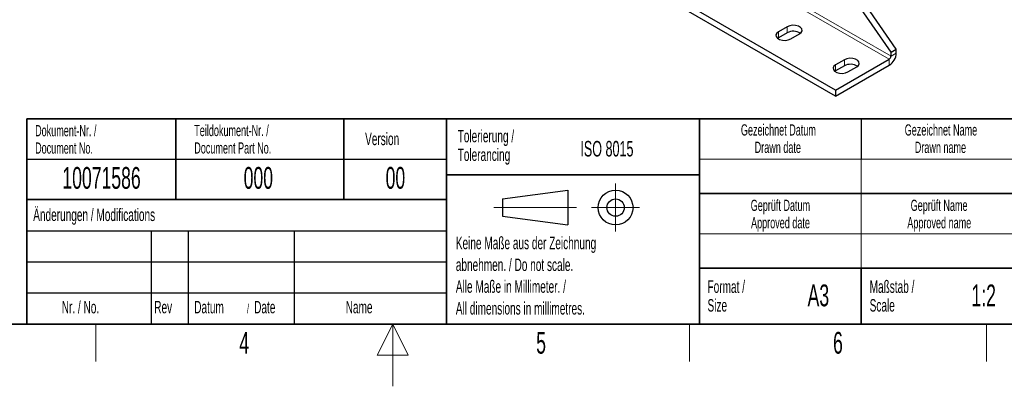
# Model space of a CAD drawing. Header units: millimetres. Extents: x 5 to 418, y 2 to 292.
# Tile 14 of 39: x 157 to 315, y 2 to 61. Entities that reach past the tile are written whole.
import ezdxf

# ---------------------------------------------------------------- set-up
doc = ezdxf.new("R2010")
doc.units = ezdxf.units.MM
doc.layers.add('SLD-0', color=7, linetype='Continuous')
doc.styles.add('SLDTEXTSTYLE0', font='TXT', dxfattribs={"width": 0.605})

msp = doc.modelspace()

# ---------------------------------------------------------------- linework, layer by layer
at = {"color": 7, "linetype": 'Continuous', "lineweight": 18}
for p, q in [((296.8531, 54.5692), (234.9106, 90.3278)), ((297.136, 55.0591), (235.1934, 90.8177)), ((279.034, 58.9778), (279.034, 57.9979)), ((280.4482, 59.7942), (280.4482, 58.8143)), ((297.136, 55.0591), (297.9845, 55.5489)), ((289.6406, 54.4875), (289.6406, 53.5077)), ((296.8531, 53.5893), (296.8531, 54.5692)), ((288.2264, 53.6711), (288.2264, 52.6913))]:
    msp.add_line(p, q, dxfattribs=at)
at = {"color": 7, "linetype": 'Continuous', "lineweight": 25}
for p, q in [((288.2264, 49.5891), (226.2839, 85.3477)), ((288.2264, 48.6092), (226.2839, 84.3679)), ((297.136, 55.7123), (288.1836, 68.6712)), ((297.9845, 56.2021), (289.2028, 68.914)), ((280.4482, 59.7942), (279.034, 58.9778)), ((280.4482, 58.8143), (279.034, 57.9979)), ((281.0139, 57.8348), (282.4281, 58.6512)), ((279.034, 57.9979), (278.9105, 57.9163)), ((297.136, 55.7123), (297.9845, 56.2021)), ((297.136, 55.0591), (297.136, 55.7123)), ((297.9845, 55.5489), (297.9845, 56.2021)), ((288.2264, 49.5891), (296.8531, 54.5692)), ((289.6406, 54.4875), (288.2264, 53.6711)), ((288.2264, 52.6913), (288.1029, 52.6097)), ((288.2264, 48.6092), (296.8531, 53.5893)), ((289.6406, 53.5077), (288.2264, 52.6913)), ((290.2063, 52.5281), (291.6205, 53.3445)), ((288.2264, 49.5891), (288.2264, 48.6092))]:
    msp.add_line(p, q, dxfattribs=at)
at = {"color": 7, "linetype": 'Continuous', "lineweight": 25, "flags": 128}
for points in [[(279.034, 58.9778), (278.7551, 58.7478), (278.6293, 58.4767), (278.6717, 58.1971), (278.8772, 57.9427), (279.221, 57.7442), (279.6616, 57.6256), (280.146, 57.6011), (280.6156, 57.6738), (281.0139, 57.8348)], [(282.4281, 58.6512), (282.707, 58.8811), (282.8329, 59.1522), (282.7905, 59.4319), (282.585, 59.6862), (282.2412, 59.8847), (281.8005, 60.0033), (281.3162, 60.0278), (280.8465, 59.9552), (280.4482, 59.7942)], [(291.6205, 53.3445), (291.8994, 53.5745), (292.0253, 53.8456), (291.9829, 54.1252), (291.7774, 54.3796), (291.4336, 54.5781), (290.9929, 54.6967), (290.5086, 54.7212), (290.0389, 54.6485), (289.6406, 54.4875)], [(288.2264, 53.6711), (287.9475, 53.4412), (287.8217, 53.1701), (287.8641, 52.8904), (288.0696, 52.6361), (288.4134, 52.4376), (288.854, 52.319), (289.3384, 52.2945), (289.808, 52.3671), (290.2063, 52.5281)]]:
    msp.add_lwpolyline(points, dxfattribs=at)
at = {"color": 7, "linetype": 'Continuous', "lineweight": 25}
for centre, radius, start, end in [((281.4305, 56.9829), 2.0782, 57.351721, 118.20711), ((295.5281, 55.6607), 2.4589, 302.605478, 357.394522), ((296.5219, 55.087), 0.6147, 302.605478, 357.394522), ((290.6229, 51.6763), 2.0782, 57.351721, 118.20711)]:
    msp.add_arc(centre, radius, start, end, dxfattribs=at)
at = {"layer": 'SLD-0', "lineweight": 35}
for p, q in [((158.1167, 45), (225.6167, 45)), ((158.1167, 45), (158.1167, 32)), ((182.1167, 45), (182.1167, 32)), ((209.1167, 45), (209.1167, 32)), ((225.6167, 45), (225.6167, 32)), ((225.6167, 45), (266.3305, 45)), ((225.6167, 45), (225.6167, 36)), ((266.3305, 12), (266.3305, 45)), ((266.3305, 45), (266.3305, 12)), ((318, 45), (266.3305, 45)), ((225.6167, 36), (266.3305, 36)), ((225.6167, 36), (225.6167, 12)), ((158.1167, 32), (158.1167, 12)), ((158.1167, 32), (225.6167, 32)), ((225.6167, 32), (225.6167, 12)), ((266.3305, 33), (318, 33)), ((266.3305, 21), (318, 21)), ((292.3305, 21), (292.3305, 12)), ((26, 12), (408, 12)), ((158.1167, 12), (225.6167, 12)), ((225.6167, 12), (266.3305, 12)), ((266.3305, 12), (318, 12))]:
    msp.add_line(p, q, dxfattribs=at)
at = {"layer": 'SLD-0'}
for p, q in [((292.3305, 45), (292.3305, 38.5)), ((158.1167, 38.5), (225.6167, 38.5)), ((158.1167, 27), (225.6167, 27)), ((178.1167, 27), (178.1167, 12)), ((184.1167, 27), (184.1167, 12)), ((201.1167, 27), (201.1167, 12)), ((158.1167, 22), (225.6167, 22)), ((158.1167, 17), (225.6167, 17))]:
    msp.add_line(p, q, dxfattribs=at)
at = {"layer": 'SLD-0', "lineweight": 18}
for p, q in [((266.3305, 38.5), (318, 38.5)), ((292.3305, 38.5), (292.3305, 33)), ((252.8396, 34.5746), (252.8396, 26.8746)), ((292.3305, 33), (292.3305, 26.5)), ((233.2396, 30.7246), (246.5396, 30.7246)), ((248.9896, 30.7246), (256.6896, 30.7246)), ((266.3305, 26.5), (318, 26.5)), ((292.3305, 26.5), (292.3305, 21)), ((169.25, 6), (169.25, 12)), ((217, 12), (214.5, 7)), ((217, 2), (217, 12)), ((219.5, 7), (217, 12)), ((264.75, 6), (264.75, 12)), ((312.5, 6), (312.5, 12)), ((214.5, 7), (219.5, 7))]:
    msp.add_line(p, q, dxfattribs=at)
at = {"layer": 'SLD-0', "lineweight": 25}
for p, q in [((234.6396, 32.1246), (245.1396, 33.5246)), ((245.1396, 33.5246), (245.1396, 27.9246)), ((158.1167, 32), (225.6167, 32)), ((234.6396, 32.1246), (234.6396, 29.3246)), ((234.6396, 29.3246), (245.1396, 27.9246))]:
    msp.add_line(p, q, dxfattribs=at)
for radius in [2.8, 1.4]:
    msp.add_circle((252.8396, 30.7246), radius, dxfattribs=at)

# ---------------------------------------------------------------- texts
at = {"layer": 'SLD-0', "style": 'SLDTEXTSTYLE0'}
for s, insert, char_height, attachment_point in [('Dokument-Nr. /', (159.4707, 43.9891), 1.8, 1), ('Teildokument-Nr. /', (185.0721, 44.0073), 1.8, 1), ('Version', (212.5452, 42.7601), 2, 1), ('Tolerierung /', (227.4391, 43.2172), 2, 1), ('Gezeichnet Datum', (279.0254, 44.1039), 1.8, 2), ('Gezeichnet Name', (305.1708, 44.1039), 1.8, 2), ('Document No.', (159.4707, 41.1891), 1.8, 1), ('Document Part No.', (185.0721, 41.2073), 1.8, 1), ('ISO 8015', (247.1716, 41.4342), 2.5, 1), ('Drawn date', (278.9303, 41.3039), 1.8, 2), ('Drawn name', (305.0871, 41.3039), 1.8, 2), ('Tolerancing', (227.4391, 40.2172), 2, 1), ('10071586', (170.1557, 37.243), 3.5, 2), ('000', (195.3767, 37.243), 3.5, 2), ('00', (217.424, 37.2527), 3.5, 2), ('Geprüft Datum', (279.3494, 31.9851), 1.8, 2), ('Geprüft Name', (304.8762, 31.9851), 1.8, 2), ('Änderungen / Modifications', (159.1698, 30.5619), 2, 1), ('Approved date', (279.362, 29.1851), 1.8, 2), ('Approved name', (304.9003, 29.1851), 1.8, 2), ('Keine Maße aus der Zeichnung', (227.1404, 26.0307), 2, 1), ('abnehmen. / Do not scale.', (227.1404, 22.5307), 2, 1), ('Alle Maße in Millimeter. /', (227.1404, 19.0307), 2, 1), ('Format /', (267.6251, 19.0116), 2, 1), ('Maßstab /', (293.7029, 19.0116), 2, 1), ('A3', (285.4515, 18.3609), 3.5, 2), ('1:2', (312.0464, 18.3609), 3.5, 2), ('Nr. / No.', (163.7532, 15.7244), 2, 1), ('Size', (267.6251, 16.0116), 2, 1), ('Scale', (293.7029, 16.0116), 2, 1), ('Rev', (178.6351, 15.7244), 2, 1), ('Datum', (185.0629, 15.7244), 2, 1), ('/', (193.5459, 15.2243), 1.5, 1), ('Date', (194.7022, 15.7244), 2, 1), ('Name', (209.4275, 15.729), 2, 1), ('All dimensions in millimetres.', (227.1404, 15.5307), 2, 1), ('4', (193.1027, 10.743), 3.5, 2), ('5', (240.8527, 10.743), 3.5, 2), ('6', (288.6027, 10.743), 3.5, 2)]:
    msp.add_mtext(s, dxfattribs=dict(at, insert=insert, char_height=char_height, attachment_point=attachment_point))

doc.saveas('drawing.dxf')
